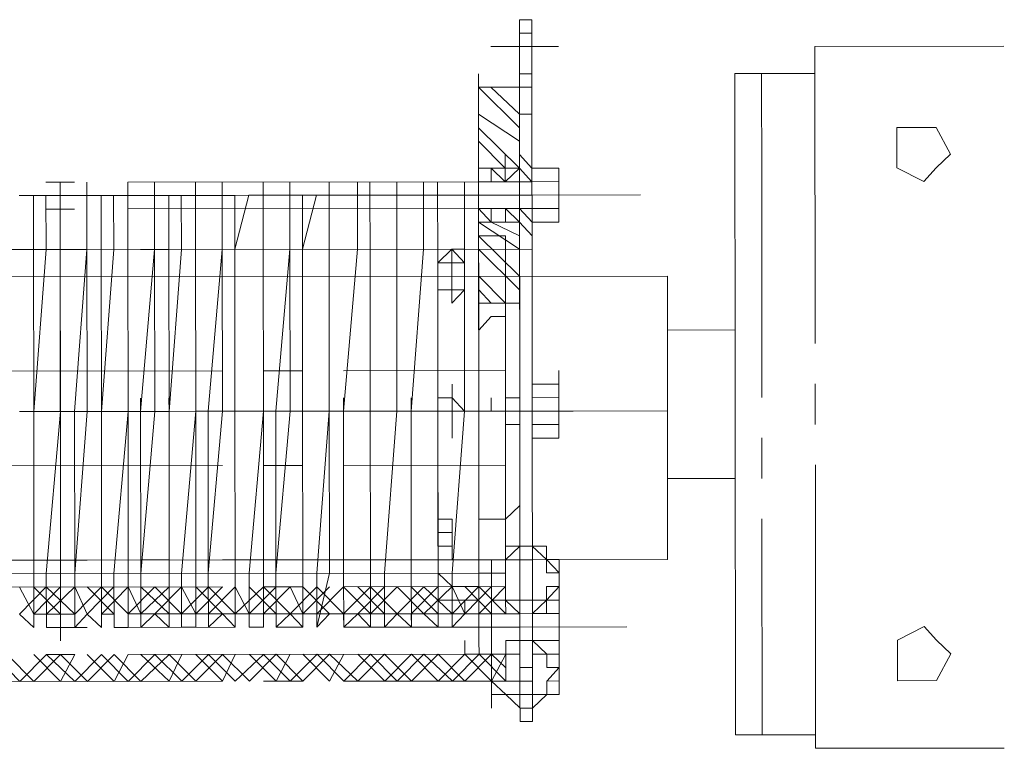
# Model space of a CAD drawing. Header units: inches. Extents: x -5850 to 5646, y 8947 to 13007.
# Tile 101 of 256: x -4025 to -3995, y 10437 to 10460. Entities that reach past the tile are written whole.
import ezdxf

# ---------------------------------------------------------------- set-up
doc = ezdxf.new("R2010")
doc.units = ezdxf.units.IN
doc.header["$MEASUREMENT"] = 0
doc.layers.add('at_Entity', color=7, linetype='Continuous')

msp = doc.modelspace()

# ---------------------------------------------------------------- linework, layer by layer
at = {"layer": 'at_Entity', "color": 7, "lineweight": 20}
for p, q in [((-4009.709, 10460.207), (-4009.708, 10459.788)), ((-4009.318, 10460.207), (-4009.709, 10460.207)), ((-4009.318, 10459.789), (-4009.318, 10460.207)), ((-4009.708, 10459.788), (-4009.318, 10459.789)), ((-4009.707, 10458.099), (-4009.708, 10459.788)), ((-4009.318, 10459.789), (-4009.316, 10457.675)), ((-4000.451, 10459.373), (-3994.54, 10459.378)), ((-4000.443, 10450.077), (-4000.451, 10459.373)), ((-4010.989, 10458.098), (-4010.99, 10458.516)), ((-4009.317, 10458.517), (-4009.707, 10458.517)), ((-4002.96, 10458.523), (-4000.45, 10458.525)), ((-4002.941, 10437.829), (-4002.96, 10458.523)), ((-4000.45, 10458.525), (-4002.123, 10458.524)), ((-4002.123, 10458.524), (-4002.12, 10455.144)), ((-4002.123, 10458.524), (-4001.733, 10458.524)), ((-4010.153, 10458.098), (-4010.989, 10458.098)), ((-4010.986, 10453.871), (-4010.989, 10458.098)), ((-4010.153, 10458.098), (-4009.707, 10458.099)), ((-4009.706, 10457.675), (-4009.707, 10458.099)), ((-4009.707, 10458.099), (-4009.704, 10455.562)), ((-4009.706, 10457.251), (-4009.706, 10457.675)), ((-4009.316, 10457.675), (-4009.316, 10457.252)), ((-4009.316, 10457.252), (-4009.706, 10457.251)), ((-4009.706, 10457.251), (-4009.705, 10455.985)), ((-4009.314, 10455.986), (-4009.316, 10457.252)), ((-3996.657, 10456.839), (-3997.884, 10456.838)), ((-3997.884, 10456.838), (-3997.883, 10455.996)), ((-3996.21, 10455.997), (-3996.657, 10456.839)), ((-4010.987, 10455.56), (-4010.987, 10455.984)), ((-4010.151, 10455.561), (-4010.151, 10455.985)), ((-4009.704, 10455.138), (-4009.705, 10455.985)), ((-4009.704, 10455.562), (-4009.705, 10455.985)), ((-4009.704, 10455.562), (-4009.705, 10455.985)), ((-4009.704, 10455.562), (-4009.705, 10455.985)), ((-4009.314, 10455.138), (-4009.314, 10455.986)), ((-3997.883, 10455.996), (-3997.882, 10455.572)), ((-3996.656, 10455.573), (-3996.21, 10455.997)), ((-4010.151, 10455.561), (-4010.987, 10455.56)), ((-4010.987, 10455.137), (-4010.987, 10455.56)), ((-4010.987, 10455.56), (-4010.987, 10455.137)), ((-4010.987, 10455.137), (-4010.987, 10455.56)), ((-4010.987, 10455.137), (-4010.987, 10455.56)), ((-4010.987, 10455.137), (-4010.987, 10455.56)), ((-4009.704, 10455.562), (-4010.151, 10455.561)), ((-4010.15, 10455.137), (-4009.704, 10455.562)), ((-4009.704, 10455.138), (-4009.704, 10455.562)), ((-4009.704, 10455.138), (-4009.704, 10455.562)), ((-4009.314, 10455.562), (-4008.478, 10455.563)), ((-4009.314, 10455.138), (-4009.314, 10455.562)), ((-4009.314, 10455.562), (-4009.314, 10455.138)), ((-4008.477, 10455.139), (-4008.478, 10455.563)), ((-4008.478, 10455.563), (-4008.476, 10453.873)), ((-3997.882, 10455.572), (-3997.046, 10455.149)), ((-3997.046, 10455.149), (-3996.656, 10455.573)), ((-4024.537, 10455.124), (-4023.645, 10455.125)), ((-4024.091, 10454.707), (-4024.091, 10455.125)), ((-4023.254, 10454.707), (-4023.255, 10455.126)), ((-4021.972, 10455.127), (-4010.987, 10455.137)), ((-4021.972, 10454.709), (-4021.972, 10455.127)), ((-4021.135, 10454.709), (-4021.136, 10455.127)), ((-4019.853, 10454.71), (-4019.853, 10455.129)), ((-4019.016, 10454.711), (-4019.017, 10455.129)), ((-4017.734, 10454.712), (-4017.734, 10455.131)), ((-4016.897, 10454.713), (-4016.898, 10455.131)), ((-4015.67, 10454.714), (-4015.671, 10455.132)), ((-4014.778, 10454.715), (-4014.779, 10455.133)), ((-4014.388, 10454.715), (-4014.388, 10455.134)), ((-4013.551, 10454.716), (-4013.552, 10455.134)), ((-4012.715, 10454.717), (-4012.715, 10455.135)), ((-4012.269, 10454.717), (-4012.269, 10455.135)), ((-4011.432, 10454.718), (-4011.433, 10455.136)), ((-4010.986, 10454.295), (-4010.987, 10455.137)), ((-4010.987, 10455.137), (-4010.15, 10455.137)), ((-4010.986, 10454.295), (-4010.987, 10455.137)), ((-4010.987, 10455.137), (-4010.986, 10454.295)), ((-4009.704, 10455.138), (-4010.15, 10455.137)), ((-4009.314, 10455.138), (-4009.704, 10455.138)), ((-4009.704, 10455.138), (-4009.314, 10455.138)), ((-4009.704, 10455.138), (-4009.703, 10454.296)), ((-4009.314, 10455.138), (-4008.477, 10455.139)), ((-4009.314, 10455.138), (-4008.477, 10455.139)), ((-4009.314, 10455.138), (-4008.477, 10455.139)), ((-4009.313, 10454.296), (-4009.314, 10455.138)), ((-4009.314, 10455.138), (-4009.313, 10454.296)), ((-4009.314, 10455.138), (-4009.313, 10454.296)), ((-4008.477, 10455.139), (-4008.477, 10454.297)), ((-4008.477, 10454.297), (-4008.477, 10455.139)), ((-4008.477, 10455.139), (-4008.477, 10454.297)), ((-4002.12, 10455.144), (-4002.114, 10448.386)), ((-4021.972, 10454.709), (-4021.135, 10454.709)), ((-4021.135, 10454.709), (-4020.689, 10454.71)), ((-4021.134, 10453.02), (-4021.135, 10454.709)), ((-4021.135, 10454.709), (-4021.134, 10453.02)), ((-4020.688, 10453.02), (-4020.689, 10454.71)), ((-4020.299, 10454.71), (-4020.689, 10454.71)), ((-4020.297, 10453.02), (-4020.299, 10454.71)), ((-4020.299, 10454.71), (-4019.853, 10454.71)), ((-4019.853, 10454.71), (-4019.016, 10454.711)), ((-4019.851, 10453.021), (-4019.853, 10454.71)), ((-4019.853, 10454.71), (-4019.851, 10453.021)), ((-4019.015, 10453.021), (-4019.016, 10454.711)), ((-4019.016, 10454.711), (-4019.015, 10453.021)), ((-4019.016, 10454.711), (-4018.626, 10454.711)), ((-4018.18, 10454.712), (-4018.626, 10454.711)), ((-4018.626, 10454.711), (-4018.624, 10453.022)), ((-4018.624, 10453.022), (-4018.18, 10454.712)), ((-4018.18, 10454.712), (-4017.734, 10454.712)), ((-4017.734, 10454.712), (-4016.897, 10454.713)), ((-4017.732, 10453.023), (-4017.734, 10454.712)), ((-4017.734, 10454.712), (-4017.732, 10453.023)), ((-4016.896, 10453.023), (-4016.897, 10454.713)), ((-4016.897, 10454.713), (-4016.896, 10453.023)), ((-4016.897, 10454.713), (-4016.507, 10454.713)), ((-4016.061, 10454.714), (-4016.507, 10454.713)), ((-4016.507, 10454.713), (-4016.505, 10453.024)), ((-4016.505, 10453.024), (-4016.061, 10454.714)), ((-4016.061, 10454.714), (-4015.67, 10454.714)), ((-4015.67, 10454.714), (-4014.778, 10454.715)), ((-4015.669, 10453.024), (-4015.67, 10454.714)), ((-4015.67, 10454.714), (-4015.669, 10453.024)), ((-4014.777, 10453.025), (-4014.778, 10454.715)), ((-4014.778, 10454.715), (-4014.777, 10453.025)), ((-4014.778, 10454.715), (-4014.388, 10454.715)), ((-4014.388, 10454.715), (-4013.551, 10454.716)), ((-4014.386, 10453.026), (-4014.388, 10454.715)), ((-4014.388, 10454.715), (-4014.386, 10453.026)), ((-4013.551, 10454.716), (-4012.715, 10454.717)), ((-4013.55, 10453.026), (-4013.551, 10454.716)), ((-4013.551, 10454.716), (-4013.55, 10453.026)), ((-4012.713, 10453.027), (-4012.715, 10454.717)), ((-4012.715, 10454.717), (-4012.713, 10453.027)), ((-4012.715, 10454.717), (-4012.269, 10454.717)), ((-4012.269, 10454.717), (-4011.823, 10454.718)), ((-4012.267, 10453.028), (-4012.269, 10454.717)), ((-4012.269, 10454.717), (-4012.267, 10453.028)), ((-4011.823, 10454.718), (-4011.432, 10454.718)), ((-4011.431, 10453.028), (-4011.432, 10454.718)), ((-4011.432, 10454.718), (-4011.431, 10453.028)), ((-4011.432, 10454.718), (-4010.986, 10454.718)), ((-4010.986, 10454.295), (-4010.986, 10454.718)), ((-4010.985, 10453.447), (-4010.986, 10454.718)), ((-4010.986, 10454.295), (-4010.986, 10454.718)), ((-4010.986, 10454.295), (-4010.986, 10454.718)), ((-4010.986, 10454.295), (-4010.986, 10454.718)), ((-4009.703, 10454.296), (-4009.704, 10454.719)), ((-4009.313, 10454.296), (-4009.313, 10454.72)), ((-4008.477, 10454.297), (-4008.477, 10454.721)), ((-4008.477, 10454.297), (-4008.477, 10454.721)), ((-4025.373, 10454.705), (-4024.927, 10454.706)), ((-4024.926, 10453.016), (-4024.927, 10454.706)), ((-4024.537, 10454.706), (-4024.927, 10454.706)), ((-4024.537, 10454.706), (-4024.091, 10454.707)), ((-4024.535, 10453.017), (-4024.537, 10454.706)), ((-4024.089, 10453.017), (-4024.091, 10454.707)), ((-4024.091, 10454.707), (-4024.089, 10453.017)), ((-4024.091, 10454.707), (-4023.254, 10454.707)), ((-4023.254, 10454.707), (-4022.808, 10454.708)), ((-4023.253, 10453.018), (-4023.254, 10454.707)), ((-4023.254, 10454.707), (-4023.253, 10453.018)), ((-4022.807, 10453.018), (-4022.808, 10454.708)), ((-4022.418, 10454.708), (-4022.808, 10454.708)), ((-4022.418, 10454.708), (-4021.972, 10454.709)), ((-4022.416, 10453.018), (-4022.418, 10454.708)), ((-4021.97, 10453.019), (-4021.972, 10454.709)), ((-4021.972, 10454.709), (-4021.97, 10453.019)), ((-4023.644, 10454.283), (-4024.537, 10454.282)), ((-4010.986, 10454.295), (-4021.971, 10454.285)), ((-4010.986, 10453.871), (-4010.986, 10454.295)), ((-4010.986, 10454.295), (-4010.149, 10454.295)), ((-4010.986, 10453.871), (-4010.986, 10454.295)), ((-4010.986, 10454.295), (-4010.986, 10453.871)), ((-4009.703, 10454.296), (-4010.149, 10454.295)), ((-4009.703, 10453.872), (-4010.149, 10454.295)), ((-4010.149, 10453.871), (-4010.149, 10454.295)), ((-4009.703, 10453.448), (-4009.703, 10454.296)), ((-4009.313, 10454.296), (-4009.703, 10454.296)), ((-4009.703, 10453.872), (-4009.703, 10454.296)), ((-4009.703, 10453.872), (-4009.703, 10454.296)), ((-4009.703, 10454.296), (-4009.703, 10453.872)), ((-4009.703, 10454.296), (-4009.313, 10454.296)), ((-4009.313, 10454.296), (-4008.477, 10454.297)), ((-4009.313, 10454.296), (-4008.477, 10454.297)), ((-4009.313, 10454.296), (-4008.477, 10454.297)), ((-4009.313, 10453.872), (-4009.313, 10454.296)), ((-4009.313, 10454.296), (-4009.313, 10453.872)), ((-4009.313, 10453.872), (-4009.313, 10454.296)), ((-4009.313, 10453.872), (-4009.313, 10454.296)), ((-4009.313, 10453.872), (-4009.313, 10454.296)), ((-4010.986, 10453.871), (-4010.983, 10451.333)), ((-4010.149, 10453.871), (-4010.986, 10453.871)), ((-4010.149, 10453.871), (-4009.703, 10453.872)), ((-4009.703, 10453.872), (-4009.701, 10451.335)), ((-4009.313, 10453.872), (-4008.476, 10453.873)), ((-4009.31, 10450.917), (-4009.313, 10453.872)), ((-4010.985, 10453.447), (-4010.149, 10453.448)), ((-4010.985, 10453.029), (-4010.985, 10453.447)), ((-4010.149, 10453.448), (-4010.148, 10453.029)), ((-4009.7, 10450.916), (-4009.703, 10453.448)), ((-4010.148, 10453.029), (-4038.03, 10453.005)), ((-4032.956, 10453.009), (-4023.253, 10453.018)), ((-4024.926, 10453.016), (-4024.921, 10447.947)), ((-4024.921, 10447.947), (-4024.535, 10453.017)), ((-4024.085, 10447.948), (-4024.089, 10453.017)), ((-4024.089, 10453.017), (-4024.085, 10447.948)), ((-4023.639, 10447.948), (-4023.253, 10453.018)), ((-4023.253, 10453.018), (-4023.248, 10447.949)), ((-4022.802, 10447.949), (-4022.807, 10453.018)), ((-4022.802, 10447.949), (-4022.416, 10453.018)), ((-4021.966, 10447.95), (-4021.97, 10453.019)), ((-4021.97, 10453.019), (-4021.966, 10447.95)), ((-4021.58, 10453.019), (-4020.688, 10453.02)), ((-4021.575, 10447.95), (-4021.134, 10453.02)), ((-4021.134, 10453.02), (-4021.129, 10447.951)), ((-4020.688, 10453.02), (-4020.683, 10447.951)), ((-4020.683, 10447.951), (-4020.297, 10453.02)), ((-4019.847, 10447.952), (-4019.851, 10453.021)), ((-4019.851, 10453.021), (-4019.847, 10447.952)), ((-4019.456, 10447.952), (-4019.015, 10453.021)), ((-4019.015, 10453.021), (-4009.312, 10453.03)), ((-4019.015, 10453.021), (-4019.01, 10447.953)), ((-4018.62, 10447.953), (-4018.624, 10453.022)), ((-4018.624, 10453.022), (-4018.62, 10447.953)), ((-4017.728, 10447.954), (-4017.732, 10453.023)), ((-4017.732, 10453.023), (-4017.728, 10447.954)), ((-4017.337, 10447.954), (-4016.896, 10453.023)), ((-4016.896, 10453.023), (-4016.891, 10447.954)), ((-4016.501, 10447.955), (-4016.505, 10453.024)), ((-4016.505, 10453.024), (-4016.501, 10447.955)), ((-4015.664, 10447.956), (-4015.669, 10453.024)), ((-4015.669, 10453.024), (-4015.664, 10447.956)), ((-4015.218, 10447.956), (-4014.777, 10453.025)), ((-4014.777, 10453.025), (-4015.218, 10447.956)), ((-4014.382, 10447.957), (-4014.386, 10453.026)), ((-4014.386, 10453.026), (-4014.382, 10447.957)), ((-4013.545, 10447.957), (-4013.55, 10453.026)), ((-4013.55, 10453.026), (-4013.545, 10447.957)), ((-4013.099, 10447.958), (-4012.713, 10453.027)), ((-4012.713, 10453.027), (-4013.099, 10447.958)), ((-4012.263, 10447.959), (-4012.267, 10453.028)), ((-4012.267, 10453.028), (-4012.263, 10447.959)), ((-4011.821, 10452.604), (-4011.821, 10453.028)), ((-4011.821, 10452.604), (-4011.821, 10453.028)), ((-4011.431, 10452.604), (-4011.821, 10453.028)), ((-4011.821, 10453.028), (-4011.821, 10452.604)), ((-4011.427, 10449.225), (-4011.431, 10453.028)), ((-4011.431, 10453.028), (-4011.426, 10447.959)), ((-4010.98, 10447.96), (-4010.985, 10453.029)), ((-4010.148, 10453.029), (-4010.144, 10447.96)), ((-4012.267, 10452.604), (-4012.266, 10451.756)), ((-4012.266, 10451.756), (-4012.267, 10452.604)), ((-4011.821, 10452.604), (-4011.431, 10452.604)), ((-4011.431, 10452.604), (-4011.43, 10451.757)), ((-4011.43, 10451.757), (-4011.431, 10452.604)), ((-4005.073, 10452.186), (-4288.913, 10451.933)), ((-4012.266, 10451.756), (-4012.267, 10452.18)), ((-4011.82, 10451.756), (-4011.82, 10452.18)), ((-4011.82, 10451.756), (-4011.82, 10452.18)), ((-4011.82, 10451.756), (-4011.82, 10452.18)), ((-4011.82, 10451.756), (-4011.82, 10452.18)), ((-4005.073, 10452.186), (-4005.065, 10443.314)), ((-4012.266, 10451.756), (-4011.43, 10451.757)), ((-4012.266, 10451.756), (-4011.82, 10451.756)), ((-4011.82, 10451.756), (-4012.266, 10451.756)), ((-4011.82, 10451.756), (-4012.266, 10451.756)), ((-4011.82, 10451.333), (-4011.43, 10451.757)), ((-4011.82, 10451.756), (-4011.43, 10451.757)), ((-4011.82, 10451.756), (-4011.43, 10451.757)), ((-4011.82, 10451.756), (-4011.82, 10451.333)), ((-4011.82, 10451.756), (-4011.82, 10451.333)), ((-4011.82, 10451.333), (-4011.82, 10451.756)), ((-4010.983, 10451.333), (-4010.984, 10451.757)), ((-4010.147, 10451.334), (-4010.983, 10451.333)), ((-4009.701, 10451.335), (-4010.147, 10451.334)), ((-4010.983, 10450.915), (-4010.981, 10449.226)), ((-4010.146, 10450.916), (-4010.145, 10448.802)), ((-4009.7, 10450.916), (-4009.698, 10448.379)), ((-4009.698, 10448.379), (-4009.7, 10450.916)), ((-4009.31, 10450.917), (-4009.308, 10448.803)), ((-4010.983, 10450.491), (-4010.981, 10449.226)), ((-4002.952, 10450.499), (-4005.072, 10450.497)), ((-4019.011, 10449.218), (-4028.714, 10449.21)), ((-4016.502, 10449.221), (-4017.729, 10449.22)), ((-4010.145, 10449.226), (-4015.219, 10449.222)), ((-4011.426, 10447.959), (-4011.427, 10449.225)), ((-4010.145, 10448.802), (-4010.145, 10449.226)), ((-4010.145, 10448.802), (-4010.145, 10449.226)), ((-4009.698, 10448.379), (-4009.699, 10449.227)), ((-4009.698, 10448.803), (-4009.699, 10449.227)), ((-4009.308, 10448.803), (-4009.308, 10449.227)), ((-4009.308, 10448.803), (-4009.308, 10449.227)), ((-4009.308, 10448.803), (-4009.308, 10449.227)), ((-4009.308, 10448.803), (-4009.308, 10449.227)), ((-4008.472, 10448.804), (-4008.472, 10449.228)), ((-4010.145, 10448.802), (-4010.143, 10447.113)), ((-4010.143, 10447.113), (-4010.145, 10448.802)), ((-4008.472, 10448.804), (-4009.308, 10448.803)), ((-4009.308, 10448.803), (-4008.472, 10448.804)), ((-4009.308, 10448.803), (-4009.308, 10448.379)), ((-4009.307, 10447.114), (-4009.308, 10448.803)), ((-4008.471, 10448.38), (-4008.472, 10448.804)), ((-4008.471, 10448.38), (-4008.472, 10448.804)), ((-4008.471, 10448.38), (-4008.472, 10448.804)), ((-4008.471, 10448.38), (-4008.472, 10448.804)), ((-4008.472, 10448.804), (-4008.47, 10447.114)), ((-4000.44, 10447.545), (-4000.442, 10448.811)), ((-4011.817, 10448.377), (-4012.263, 10448.377)), ((-4012.263, 10448.377), (-4012.263, 10447.959)), ((-4011.426, 10447.959), (-4011.817, 10448.377)), ((-4010.144, 10448.379), (-4009.698, 10448.379)), ((-4009.698, 10448.379), (-4009.697, 10447.537)), ((-4009.698, 10447.961), (-4009.698, 10448.379)), ((-4009.308, 10448.379), (-4008.471, 10448.38)), ((-4009.307, 10447.537), (-4009.308, 10448.379)), ((-4009.308, 10448.379), (-4009.307, 10447.961)), ((-4008.47, 10447.538), (-4008.471, 10448.38)), ((-4008.471, 10448.38), (-4008.47, 10447.538)), ((-4024.917, 10442.878), (-4024.921, 10447.947)), ((-4024.917, 10442.878), (-4024.921, 10447.947)), ((-4024.526, 10442.879), (-4024.085, 10447.948)), ((-4024.08, 10442.879), (-4024.085, 10447.948)), ((-4023.639, 10447.948), (-4023.634, 10442.879)), ((-4023.634, 10442.879), (-4023.248, 10447.949)), ((-4022.802, 10447.949), (-4022.796, 10441.191)), ((-4022.798, 10442.88), (-4022.802, 10447.949)), ((-4022.407, 10442.881), (-4021.966, 10447.95)), ((-4021.961, 10442.881), (-4021.966, 10447.95)), ((-4021.571, 10442.881), (-4021.575, 10447.95)), ((-4021.571, 10442.881), (-4021.129, 10447.951)), ((-4020.679, 10442.882), (-4020.683, 10447.951)), ((-4020.679, 10442.882), (-4020.683, 10447.951)), ((-4020.288, 10442.882), (-4019.847, 10447.952)), ((-4019.847, 10447.952), (-4019.842, 10442.883)), ((-4019.452, 10442.883), (-4019.456, 10447.952)), ((-4019.452, 10442.883), (-4019.01, 10447.953)), ((-4018.615, 10442.884), (-4018.62, 10447.953)), ((-4018.62, 10447.953), (-4018.615, 10442.884)), ((-4018.169, 10442.884), (-4017.728, 10447.954)), ((-4017.728, 10447.954), (-4017.723, 10442.885)), ((-4017.333, 10442.885), (-4017.337, 10447.954)), ((-4017.333, 10442.885), (-4016.891, 10447.954)), ((-4016.496, 10442.886), (-4016.501, 10447.955)), ((-4016.496, 10442.886), (-4016.501, 10447.955)), ((-4016.05, 10442.886), (-4015.664, 10447.956)), ((-4015.664, 10447.956), (-4015.66, 10442.887)), ((-4015.214, 10442.887), (-4015.218, 10447.956)), ((-4015.214, 10442.887), (-4015.218, 10447.956)), ((-4014.377, 10442.888), (-4014.382, 10447.957)), ((-4014.377, 10442.888), (-4014.382, 10447.957)), ((-4013.931, 10442.888), (-4013.545, 10447.957)), ((-4013.545, 10447.957), (-4013.931, 10442.888)), ((-4013.095, 10442.889), (-4013.099, 10447.958)), ((-4013.095, 10442.889), (-4013.099, 10447.958)), ((-4012.258, 10442.89), (-4012.263, 10447.959)), ((-4012.263, 10447.959), (-4012.259, 10443.732)), ((-4012.263, 10447.959), (-4011.426, 10447.959)), ((-4011.812, 10442.89), (-4011.426, 10447.959)), ((-4011.812, 10442.89), (-4011.426, 10447.959)), ((-4010.976, 10442.891), (-4010.98, 10447.96)), ((-4010.144, 10447.96), (-4010.139, 10442.891)), ((-4009.697, 10447.537), (-4009.698, 10447.961)), ((-4009.697, 10447.537), (-4009.698, 10447.961)), ((-4009.307, 10447.961), (-4009.307, 10447.537)), ((-4008.47, 10447.538), (-4008.471, 10447.962)), ((-4008.47, 10447.538), (-4008.471, 10447.962)), ((-4010.143, 10447.113), (-4010.143, 10447.537)), ((-4010.143, 10447.537), (-4009.697, 10447.537)), ((-4009.695, 10445), (-4009.697, 10447.537)), ((-4009.697, 10447.113), (-4009.697, 10447.537)), ((-4009.697, 10447.537), (-4009.692, 10442.044)), ((-4009.307, 10447.537), (-4008.47, 10447.538)), ((-4009.307, 10447.114), (-4009.307, 10447.537)), ((-4009.307, 10447.537), (-4009.307, 10447.114)), ((-4010.141, 10444.581), (-4010.143, 10447.113)), ((-4010.143, 10447.113), (-4010.142, 10446.265)), ((-4009.302, 10442.468), (-4009.307, 10447.114)), ((-4009.307, 10447.114), (-4008.47, 10447.114)), ((-4002.113, 10447.12), (-4002.112, 10445.854)), ((-4019.009, 10446.257), (-4028.712, 10446.249)), ((-4016.499, 10446.26), (-4017.726, 10446.258)), ((-4010.142, 10446.265), (-4015.217, 10446.261)), ((-4010.977, 10444.58), (-4010.979, 10446.264)), ((-4010.979, 10446.264), (-4010.978, 10444.999)), ((-4000.431, 10437.407), (-4000.439, 10446.274)), ((-4005.067, 10445.852), (-4002.948, 10445.853)), ((-4010.978, 10444.999), (-4010.977, 10444.58)), ((-4010.141, 10444.581), (-4009.695, 10445)), ((-4012.26, 10444.579), (-4011.814, 10444.58)), ((-4012.26, 10444.579), (-4011.814, 10444.58)), ((-4012.26, 10444.579), (-4012.258, 10442.89)), ((-4012.26, 10444.579), (-4012.259, 10443.732)), ((-4012.26, 10444.579), (-4012.259, 10444.155)), ((-4012.26, 10444.579), (-4012.259, 10444.155)), ((-4011.814, 10444.58), (-4011.813, 10443.732)), ((-4011.813, 10443.732), (-4011.814, 10444.58)), ((-4011.813, 10444.156), (-4011.814, 10444.58)), ((-4011.813, 10444.156), (-4011.814, 10444.58)), ((-4010.977, 10444.58), (-4010.141, 10444.581)), ((-4009.693, 10442.468), (-4009.695, 10444.582)), ((-4002.111, 10444.588), (-4002.105, 10437.83)), ((-4012.259, 10444.155), (-4011.813, 10444.156)), ((-4012.259, 10444.155), (-4011.813, 10444.156)), ((-4012.259, 10443.732), (-4012.259, 10444.155)), ((-4011.813, 10443.732), (-4011.813, 10444.156)), ((-4012.259, 10443.732), (-4011.813, 10443.732)), ((-4009.694, 10443.734), (-4010.14, 10443.734)), ((-4010.14, 10443.734), (-4010.14, 10443.31)), ((-4009.304, 10443.734), (-4009.694, 10443.734)), ((-4008.857, 10443.735), (-4009.304, 10443.734)), ((-4008.857, 10443.311), (-4008.857, 10443.735)), ((-4005.065, 10443.314), (-4288.905, 10443.061)), ((-4021.571, 10443.3), (-4020.679, 10443.3)), ((-4019.006, 10443.302), (-4009.303, 10443.31)), ((-4011.813, 10443.308), (-4012.259, 10443.308)), ((-4010.976, 10442.891), (-4010.976, 10443.309)), ((-4010.14, 10443.31), (-4010.586, 10443.309)), ((-4010.14, 10443.31), (-4010.586, 10443.309)), ((-4010.586, 10443.309), (-4010.585, 10442.467)), ((-4009.694, 10443.31), (-4010.14, 10443.31)), ((-4009.303, 10443.31), (-4010.14, 10443.31)), ((-4010.14, 10443.31), (-4009.694, 10443.31)), ((-4010.139, 10442.891), (-4010.14, 10443.31)), ((-4008.857, 10443.311), (-4009.694, 10443.31)), ((-4009.694, 10443.31), (-4009.303, 10443.31)), ((-4008.467, 10443.311), (-4008.857, 10443.311)), ((-4008.857, 10442.893), (-4008.857, 10443.311)), ((-4008.466, 10442.469), (-4008.467, 10443.311)), ((-4032.947, 10443.289), (-4023.244, 10443.298)), ((-4010.139, 10442.891), (-4038.021, 10442.867)), ((-4024.915, 10441.189), (-4024.917, 10442.878)), ((-4024.917, 10442.878), (-4024.915, 10441.189)), ((-4024.525, 10441.189), (-4024.526, 10442.879)), ((-4024.079, 10441.189), (-4024.08, 10442.879)), ((-4023.633, 10441.19), (-4023.634, 10442.879)), ((-4023.634, 10442.879), (-4023.633, 10441.19)), ((-4022.796, 10441.191), (-4022.798, 10442.88)), ((-4022.406, 10441.191), (-4022.407, 10442.881)), ((-4021.96, 10441.191), (-4021.961, 10442.881)), ((-4021.569, 10441.192), (-4021.571, 10442.881)), ((-4021.571, 10442.881), (-4021.569, 10441.192)), ((-4020.677, 10441.192), (-4020.679, 10442.882)), ((-4020.679, 10442.882), (-4020.677, 10441.192)), ((-4020.287, 10441.193), (-4020.288, 10442.882)), ((-4019.841, 10441.193), (-4019.842, 10442.883)), ((-4019.45, 10441.194), (-4019.452, 10442.883)), ((-4019.452, 10442.883), (-4019.45, 10441.194)), ((-4018.614, 10441.194), (-4018.615, 10442.884)), ((-4018.615, 10442.884), (-4018.614, 10441.194)), ((-4018.168, 10441.195), (-4018.169, 10442.884)), ((-4017.722, 10441.195), (-4017.723, 10442.885)), ((-4017.331, 10441.195), (-4017.333, 10442.885)), ((-4017.333, 10442.885), (-4017.331, 10441.195)), ((-4016.495, 10441.196), (-4016.496, 10442.886)), ((-4016.496, 10442.886), (-4016.495, 10441.196)), ((-4016.05, 10442.886), (-4016.049, 10441.197)), ((-4016.049, 10441.197), (-4015.66, 10442.887)), ((-4015.212, 10441.197), (-4015.214, 10442.887)), ((-4015.214, 10442.887), (-4015.212, 10441.197)), ((-4014.376, 10441.198), (-4014.377, 10442.888)), ((-4014.377, 10442.888), (-4014.376, 10441.198)), ((-4013.93, 10441.198), (-4013.931, 10442.888)), ((-4013.931, 10442.888), (-4013.93, 10441.198)), ((-4013.093, 10441.199), (-4013.095, 10442.889)), ((-4013.095, 10442.889), (-4013.093, 10441.199)), ((-4012.257, 10441.2), (-4012.258, 10442.89)), ((-4012.258, 10442.89), (-4012.258, 10442.466)), ((-4011.812, 10442.466), (-4012.258, 10442.89)), ((-4012.258, 10442.89), (-4012.258, 10442.466)), ((-4011.812, 10442.466), (-4011.812, 10442.89)), ((-4011.812, 10442.89), (-4011.811, 10441.2)), ((-4011.812, 10442.466), (-4011.812, 10442.89)), ((-4010.975, 10441.619), (-4010.976, 10442.891)), ((-4010.139, 10442.891), (-4010.976, 10442.891)), ((-4010.139, 10442.891), (-4010.585, 10442.891)), ((-4010.585, 10442.891), (-4010.585, 10442.467)), ((-4009.302, 10442.468), (-4009.303, 10442.892)), ((-4008.466, 10442.893), (-4008.857, 10442.893)), ((-4008.466, 10442.469), (-4008.466, 10442.893)), ((-4019.005, 10442.46), (-4028.708, 10442.451)), ((-4016.496, 10442.462), (-4017.723, 10442.461)), ((-4010.139, 10442.468), (-4015.213, 10442.463)), ((-4012.258, 10442.466), (-4012.258, 10442.042)), ((-4011.812, 10442.466), (-4010.975, 10442.467)), ((-4010.975, 10442.467), (-4011.812, 10442.466)), ((-4011.811, 10442.042), (-4011.812, 10442.466)), ((-4010.139, 10442.468), (-4010.139, 10442.044)), ((-4010.139, 10442.044), (-4010.139, 10442.468)), ((-4010.139, 10442.044), (-4010.139, 10442.468)), ((-4010.139, 10442.044), (-4010.139, 10442.468)), ((-4009.302, 10442.468), (-4009.302, 10442.045)), ((-4009.302, 10442.045), (-4009.302, 10442.468)), ((-4008.856, 10442.045), (-4008.856, 10442.469)), ((-4008.856, 10442.469), (-4008.466, 10442.469)), ((-4008.466, 10442.045), (-4008.466, 10442.469)), ((-4012.257, 10441.2), (-4012.258, 10442.042)), ((-4012.258, 10442.042), (-4011.811, 10442.042)), ((-4011.811, 10442.042), (-4010.975, 10442.043)), ((-4010.975, 10442.043), (-4011.811, 10442.042)), ((-4011.811, 10441.2), (-4011.811, 10442.042)), ((-4011.421, 10441.619), (-4011.421, 10442.043)), ((-4011.421, 10441.619), (-4011.421, 10442.043)), ((-4010.975, 10441.619), (-4010.975, 10442.043)), ((-4010.975, 10441.619), (-4010.975, 10442.043)), ((-4010.975, 10441.619), (-4010.975, 10442.043)), ((-4010.139, 10442.044), (-4009.692, 10442.044)), ((-4010.138, 10441.62), (-4010.139, 10442.044)), ((-4010.139, 10442.044), (-4010.138, 10441.62)), ((-4010.138, 10441.62), (-4010.139, 10442.044)), ((-4009.692, 10442.044), (-4009.692, 10441.62)), ((-4009.692, 10441.62), (-4009.692, 10442.044)), ((-4009.302, 10442.045), (-4008.856, 10442.045)), ((-4009.301, 10440.355), (-4009.302, 10442.045)), ((-4009.302, 10442.045), (-4009.302, 10441.621)), ((-4009.302, 10442.045), (-4009.302, 10441.621)), ((-4008.856, 10441.621), (-4008.856, 10442.045)), ((-4008.856, 10442.045), (-4008.466, 10442.045)), ((-4008.465, 10441.622), (-4008.466, 10442.045)), ((-4024.915, 10441.189), (-4025.362, 10441.606)), ((-4024.915, 10441.189), (-4024.916, 10441.607)), ((-4024.525, 10441.607), (-4024.916, 10441.607)), ((-4024.916, 10441.607), (-4024.915, 10441.189)), ((-4024.525, 10441.607), (-4023.633, 10441.608)), ((-4024.525, 10441.607), (-4023.633, 10441.608)), ((-4024.525, 10441.189), (-4024.525, 10441.607)), ((-4023.633, 10441.608), (-4024.079, 10441.608)), ((-4024.079, 10441.608), (-4024.079, 10441.189)), ((-4023.633, 10441.19), (-4023.633, 10441.608)), ((-4023.633, 10441.19), (-4023.633, 10441.608)), ((-4023.243, 10441.608), (-4023.633, 10441.19)), ((-4022.796, 10441.191), (-4023.243, 10441.608)), ((-4022.796, 10441.191), (-4022.797, 10441.609)), ((-4022.406, 10441.609), (-4022.797, 10441.609)), ((-4022.797, 10441.609), (-4022.796, 10441.191)), ((-4022.406, 10441.191), (-4022.406, 10441.609)), ((-4021.96, 10441.61), (-4011.421, 10441.619)), ((-4021.96, 10441.61), (-4010.975, 10441.619)), ((-4021.57, 10441.61), (-4021.96, 10441.61)), ((-4021.96, 10441.61), (-4021.96, 10441.191)), ((-4021.569, 10441.192), (-4021.57, 10441.61)), ((-4021.569, 10441.192), (-4021.57, 10441.61)), ((-4021.124, 10441.61), (-4021.569, 10441.192)), ((-4020.677, 10441.192), (-4021.124, 10441.61)), ((-4020.677, 10441.192), (-4020.678, 10441.611)), ((-4020.287, 10441.611), (-4020.678, 10441.611)), ((-4020.678, 10441.611), (-4020.677, 10441.192)), ((-4020.287, 10441.193), (-4020.287, 10441.611)), ((-4019.451, 10441.612), (-4019.841, 10441.611)), ((-4019.841, 10441.611), (-4019.841, 10441.193)), ((-4019.45, 10441.194), (-4019.451, 10441.612)), ((-4019.45, 10441.194), (-4019.451, 10441.612)), ((-4019.005, 10441.612), (-4019.45, 10441.194)), ((-4018.614, 10441.194), (-4019.005, 10441.612)), ((-4018.168, 10441.613), (-4018.614, 10441.612)), ((-4018.614, 10441.194), (-4018.614, 10441.612)), ((-4018.614, 10441.612), (-4018.614, 10441.194)), ((-4018.168, 10441.195), (-4018.168, 10441.613)), ((-4017.332, 10441.614), (-4017.722, 10441.613)), ((-4017.722, 10441.613), (-4017.722, 10441.195)), ((-4017.331, 10441.195), (-4017.332, 10441.614)), ((-4017.331, 10441.195), (-4017.332, 10441.614)), ((-4016.886, 10441.614), (-4017.331, 10441.195)), ((-4016.495, 10441.196), (-4016.886, 10441.614)), ((-4016.049, 10441.615), (-4016.495, 10441.614)), ((-4016.495, 10441.196), (-4016.495, 10441.614)), ((-4016.495, 10441.614), (-4016.495, 10441.196)), ((-4016.049, 10441.197), (-4016.049, 10441.615)), ((-4016.049, 10441.197), (-4016.049, 10441.615)), ((-4015.659, 10441.615), (-4016.049, 10441.197)), ((-4015.213, 10441.616), (-4015.659, 10441.615)), ((-4015.212, 10441.197), (-4015.213, 10441.616)), ((-4015.212, 10441.197), (-4015.213, 10441.616)), ((-4014.767, 10441.616), (-4015.212, 10441.197)), ((-4014.376, 10441.198), (-4014.767, 10441.616)), ((-4013.93, 10441.617), (-4014.376, 10441.616)), ((-4014.376, 10441.198), (-4014.376, 10441.616)), ((-4014.376, 10441.616), (-4014.376, 10441.198)), ((-4013.93, 10441.198), (-4013.93, 10441.617)), ((-4013.93, 10441.198), (-4013.93, 10441.617)), ((-4013.54, 10441.617), (-4013.93, 10441.198)), ((-4013.093, 10441.199), (-4013.54, 10441.617)), ((-4012.703, 10441.618), (-4013.094, 10441.617)), ((-4013.093, 10441.199), (-4013.094, 10441.617)), ((-4013.094, 10441.617), (-4013.093, 10441.199)), ((-4012.257, 10441.2), (-4012.703, 10441.618)), ((-4011.811, 10441.619), (-4012.257, 10441.618)), ((-4012.257, 10441.2), (-4012.257, 10441.618)), ((-4012.257, 10441.618), (-4012.257, 10441.2)), ((-4011.811, 10441.2), (-4011.811, 10441.619)), ((-4011.811, 10441.2), (-4011.811, 10441.619)), ((-4011.421, 10441.619), (-4011.811, 10441.2)), ((-4010.975, 10441.619), (-4011.421, 10441.619)), ((-4010.975, 10441.619), (-4011.421, 10441.619)), ((-4010.138, 10441.62), (-4010.975, 10441.619)), ((-4009.692, 10441.62), (-4010.975, 10441.619)), ((-4010.975, 10441.619), (-4010.138, 10441.62)), ((-4010.974, 10440.777), (-4010.975, 10441.619)), ((-4010.975, 10441.619), (-4010.974, 10440.777)), ((-4010.138, 10441.62), (-4009.692, 10441.62)), ((-4009.692, 10441.62), (-4009.302, 10441.621)), ((-4009.692, 10441.62), (-4009.302, 10441.621)), ((-4009.691, 10440.355), (-4009.692, 10441.62)), ((-4009.302, 10441.621), (-4008.465, 10441.622)), ((-4008.465, 10441.622), (-4009.302, 10441.621)), ((-4009.302, 10441.621), (-4009.301, 10440.355)), ((-4008.465, 10441.622), (-4008.464, 10440.78)), ((-4008.464, 10440.78), (-4008.465, 10441.622)), ((-4008.465, 10441.622), (-4008.464, 10440.356)), ((-4008.464, 10440.356), (-4008.465, 10441.622)), ((-4024.525, 10441.189), (-4024.079, 10441.189)), ((-4022.406, 10441.191), (-4021.96, 10441.191)), ((-4020.287, 10441.193), (-4019.841, 10441.193)), ((-4018.168, 10441.195), (-4017.722, 10441.195)), ((-4009.691, 10440.778), (-4009.692, 10441.202)), ((-4008.464, 10440.78), (-4008.465, 10441.203)), ((-3997.033, 10441.214), (-3997.869, 10440.789)), ((-3996.642, 10440.79), (-3997.033, 10441.214)), ((-4011.42, 10440.353), (-4011.42, 10440.777)), ((-4011.42, 10440.353), (-4011.42, 10440.777)), ((-4010.973, 10440.353), (-4010.974, 10440.777)), ((-4010.973, 10440.353), (-4010.974, 10440.777)), ((-4010.974, 10440.777), (-4010.973, 10440.353)), ((-4010.973, 10440.353), (-4010.974, 10440.777)), ((-4010.137, 10440.354), (-4010.137, 10440.778)), ((-4010.137, 10440.354), (-4010.137, 10440.778)), ((-4010.137, 10440.354), (-4010.137, 10440.778)), ((-4010.137, 10440.354), (-4010.137, 10440.778)), ((-4009.301, 10440.779), (-4009.691, 10440.778)), ((-4009.691, 10440.778), (-4009.301, 10440.779)), ((-4009.301, 10440.779), (-4008.464, 10440.78)), ((-4009.301, 10440.355), (-4009.301, 10440.779)), ((-4009.301, 10440.355), (-4009.301, 10440.779)), ((-3997.869, 10440.789), (-3997.869, 10440.365)), ((-3996.196, 10440.367), (-3996.642, 10440.79)), ((-4023.632, 10440.342), (-4024.524, 10440.341)), ((-4023.632, 10440.342), (-4024.524, 10440.341)), ((-4011.42, 10440.353), (-4021.959, 10440.344)), ((-4010.973, 10440.353), (-4021.959, 10440.344)), ((-4010.137, 10440.354), (-4011.42, 10440.353)), ((-4010.973, 10440.353), (-4010.137, 10440.354)), ((-4010.137, 10440.354), (-4010.973, 10440.353)), ((-4009.691, 10440.355), (-4010.137, 10440.354)), ((-4010.137, 10439.93), (-4010.137, 10440.354)), ((-4010.137, 10440.354), (-4010.137, 10439.93)), ((-4010.137, 10440.354), (-4010.137, 10439.93)), ((-4009.691, 10440.355), (-4009.691, 10439.931)), ((-4009.301, 10440.355), (-4008.464, 10440.356)), ((-4009.301, 10440.355), (-4009.3, 10439.931)), ((-4008.854, 10439.932), (-4008.854, 10440.355)), ((-4008.464, 10439.932), (-4008.464, 10440.356)), ((-3997.869, 10440.365), (-3997.868, 10439.523)), ((-3996.641, 10439.524), (-3996.196, 10440.367)), ((-4010.137, 10439.93), (-4010.136, 10439.512)), ((-4010.136, 10439.512), (-4010.137, 10439.93)), ((-4009.691, 10439.931), (-4009.69, 10439.513)), ((-4009.3, 10439.513), (-4009.3, 10439.931)), ((-4009.3, 10439.931), (-4009.3, 10439.513)), ((-4008.854, 10439.513), (-4008.464, 10439.932)), ((-4008.464, 10439.932), (-4008.854, 10439.932)), ((-4008.464, 10439.932), (-4008.463, 10439.09)), ((-4019.003, 10439.504), (-4028.706, 10439.496)), ((-4016.493, 10439.507), (-4017.72, 10439.505)), ((-4010.136, 10439.512), (-4015.211, 10439.508)), ((-4010.582, 10439.512), (-4010.136, 10439.512)), ((-4010.582, 10439.512), (-4010.582, 10439.088)), ((-4010.136, 10439.512), (-4009.3, 10439.513)), ((-4009.69, 10439.513), (-4009.69, 10439.089)), ((-4009.69, 10439.513), (-4009.3, 10439.513)), ((-4009.3, 10439.513), (-4009.299, 10439.089)), ((-4009.3, 10439.513), (-4009.299, 10439.089)), ((-4008.853, 10439.09), (-4008.854, 10439.513)), ((-3997.868, 10439.523), (-3996.641, 10439.524)), ((-4010.136, 10439.088), (-4010.582, 10439.088)), ((-4010.582, 10439.088), (-4010.136, 10439.088)), ((-4010.136, 10439.088), (-4009.299, 10439.089)), ((-4009.299, 10439.089), (-4010.136, 10439.088)), ((-4009.689, 10438.665), (-4010.136, 10439.088)), ((-4009.69, 10439.089), (-4009.299, 10439.089)), ((-4009.69, 10439.089), (-4009.689, 10438.241)), ((-4008.853, 10439.09), (-4009.299, 10438.665)), ((-4009.299, 10439.089), (-4008.853, 10439.09)), ((-4009.299, 10439.089), (-4009.299, 10438.242)), ((-4008.463, 10439.09), (-4008.853, 10439.09)), ((-4009.299, 10438.665), (-4009.689, 10438.665)), ((-4009.689, 10438.241), (-4009.299, 10438.242)), ((-4000.432, 10437.831), (-4002.941, 10437.829)), ((-4002.105, 10437.83), (-4000.432, 10437.831)), ((-4001.714, 10437.83), (-4002.105, 10437.83)), ((-3994.52, 10437.413), (-4000.431, 10437.407))]:
    msp.add_line(p, q, dxfattribs=at)
at = {"layer": 'at_Entity', "color": 3, "lineweight": 20}
for p, q in [((-4010.6, 10459.364), (-4008.481, 10459.366)), ((-4009.706, 10456.827), (-4010.989, 10458.098)), ((-4009.706, 10457.251), (-4010.599, 10458.098)), ((-4009.316, 10458.099), (-4009.707, 10458.099)), ((-4009.705, 10456.404), (-4010.989, 10457.25)), ((-4009.704, 10455.562), (-4010.988, 10456.826)), ((-4010.151, 10455.561), (-4010.988, 10456.402)), ((-4009.705, 10455.985), (-4009.705, 10456.404)), ((-4009.314, 10455.986), (-4009.315, 10456.404)), ((-4009.314, 10455.986), (-4009.315, 10456.404)), ((-4009.314, 10455.562), (-4009.705, 10455.985)), ((-4009.314, 10455.562), (-4009.705, 10455.985)), ((-4009.314, 10455.986), (-4009.314, 10455.562)), ((-4009.314, 10455.562), (-4009.314, 10455.986)), ((-4010.597, 10455.561), (-4010.987, 10455.56)), ((-4010.987, 10455.137), (-4010.987, 10455.56)), ((-4010.15, 10455.137), (-4010.597, 10455.561)), ((-4010.597, 10455.561), (-4010.596, 10455.137)), ((-4009.704, 10455.562), (-4010.151, 10455.561)), ((-4010.151, 10455.561), (-4010.15, 10455.137)), ((-4009.314, 10455.138), (-4009.704, 10455.562)), ((-4009.704, 10455.138), (-4009.704, 10455.562)), ((-4009.314, 10455.138), (-4009.314, 10455.562)), ((-4008.477, 10455.139), (-4008.478, 10455.563)), ((-4024.091, 10455.125), (-4024.078, 10440.766)), ((-4011.432, 10454.718), (-4011.433, 10455.136)), ((-4010.986, 10454.718), (-4010.987, 10455.137)), ((-4010.986, 10454.718), (-4010.987, 10455.137)), ((-4010.986, 10454.718), (-4010.987, 10455.137)), ((-4010.986, 10454.718), (-4010.987, 10455.137)), ((-4023.254, 10454.707), (-4019.016, 10454.711)), ((-4018.18, 10454.712), (-4016.897, 10454.713)), ((-4016.061, 10454.714), (-4012.715, 10454.717)), ((-4012.715, 10454.717), (-4011.432, 10454.718)), ((-4011.432, 10454.718), (-4010.986, 10454.718)), ((-4010.986, 10454.718), (-4009.313, 10454.72)), ((-4009.313, 10454.72), (-4005.912, 10454.723)), ((-4009.313, 10454.296), (-4009.313, 10454.72)), ((-4009.313, 10454.296), (-4009.313, 10454.72)), ((-4008.477, 10454.297), (-4008.477, 10454.721)), ((-4024.927, 10454.706), (-4024.091, 10454.707)), ((-4010.595, 10453.871), (-4010.986, 10454.295)), ((-4010.986, 10453.871), (-4010.986, 10454.295)), ((-4010.596, 10454.295), (-4010.595, 10453.871)), ((-4009.703, 10453.872), (-4010.149, 10454.295)), ((-4010.149, 10454.295), (-4010.149, 10453.871)), ((-4009.313, 10453.872), (-4009.703, 10454.296)), ((-4009.703, 10454.296), (-4009.313, 10453.872)), ((-4009.703, 10453.872), (-4009.703, 10454.296)), ((-4009.703, 10453.872), (-4009.703, 10454.296)), ((-4009.702, 10453.03), (-4010.986, 10453.871)), ((-4009.703, 10453.448), (-4010.595, 10453.871)), ((-4009.312, 10453.448), (-4009.703, 10453.872)), ((-4009.703, 10453.872), (-4009.703, 10453.448)), ((-4009.703, 10453.448), (-4009.703, 10453.872)), ((-4009.313, 10453.872), (-4009.312, 10453.448)), ((-4009.312, 10453.448), (-4009.313, 10453.872)), ((-4009.701, 10452.182), (-4010.985, 10453.447)), ((-4011.821, 10453.028), (-4012.267, 10452.604)), ((-4011.82, 10451.333), (-4011.821, 10453.028)), ((-4011.821, 10452.604), (-4011.821, 10453.028)), ((-4011.821, 10452.604), (-4011.821, 10453.028)), ((-4011.431, 10453.028), (-4011.821, 10453.028)), ((-4011.821, 10452.604), (-4011.821, 10453.028)), ((-4011.431, 10452.604), (-4011.431, 10453.028)), ((-4009.701, 10451.758), (-4010.985, 10453.029)), ((-4012.267, 10452.604), (-4011.431, 10452.604)), ((-4012.267, 10452.604), (-4011.821, 10452.604)), ((-4010.147, 10451.334), (-4010.984, 10452.181)), ((-4012.266, 10451.756), (-4011.43, 10451.757)), ((-4010.593, 10451.334), (-4010.984, 10451.757)), ((-4010.983, 10450.915), (-4010.983, 10451.333)), ((-4009.7, 10450.916), (-4009.701, 10451.335)), ((-4009.7, 10450.916), (-4009.701, 10451.335)), ((-4009.31, 10450.917), (-4009.31, 10451.335)), ((-4009.31, 10450.917), (-4009.31, 10451.335)), ((-4010.983, 10450.491), (-4010.593, 10450.916)), ((-4010.983, 10450.915), (-4010.983, 10450.491)), ((-4010.593, 10450.916), (-4010.146, 10450.916)), ((-4011.816, 10447.111), (-4011.817, 10448.801)), ((-4008.471, 10448.38), (-4008.472, 10448.804)), ((-4008.471, 10448.38), (-4008.472, 10448.804)), ((-4024.921, 10447.947), (-4024.922, 10448.365)), ((-4024.085, 10447.948), (-4024.085, 10448.366)), ((-4021.966, 10447.95), (-4021.966, 10448.368)), ((-4021.575, 10447.95), (-4021.576, 10448.368)), ((-4020.683, 10447.951), (-4020.684, 10448.369)), ((-4019.847, 10447.952), (-4019.847, 10448.37)), ((-4019.01, 10447.953), (-4019.011, 10448.371)), ((-4018.62, 10447.953), (-4018.62, 10448.371)), ((-4017.728, 10447.954), (-4017.728, 10448.372)), ((-4016.501, 10447.955), (-4016.501, 10448.373)), ((-4015.664, 10447.956), (-4015.665, 10448.374)), ((-4015.218, 10447.956), (-4015.219, 10448.374)), ((-4014.382, 10447.957), (-4014.382, 10448.375)), ((-4013.545, 10447.957), (-4013.546, 10448.376)), ((-4013.099, 10447.958), (-4013.1, 10448.376)), ((-4012.263, 10447.959), (-4012.263, 10448.377)), ((-4012.263, 10447.959), (-4012.263, 10448.377)), ((-4011.426, 10447.959), (-4011.427, 10448.378)), ((-4010.98, 10447.96), (-4010.981, 10448.378)), ((-4010.59, 10447.96), (-4010.59, 10448.378)), ((-4010.59, 10447.96), (-4010.59, 10448.378)), ((-4010.144, 10447.96), (-4010.144, 10448.379)), ((-4010.144, 10447.96), (-4010.144, 10448.379)), ((-4025.367, 10447.947), (-4024.085, 10447.948)), ((-4025.367, 10447.947), (-4024.921, 10447.947)), ((-4024.921, 10447.947), (-4024.531, 10447.948)), ((-4023.639, 10447.948), (-4024.531, 10447.948)), ((-4023.639, 10447.948), (-4023.248, 10447.949)), ((-4023.248, 10447.949), (-4019.456, 10447.952)), ((-4022.802, 10447.949), (-4023.248, 10447.949)), ((-4022.802, 10447.949), (-4021.966, 10447.95)), ((-4021.966, 10447.95), (-4021.575, 10447.95)), ((-4021.966, 10447.95), (-4021.575, 10447.95)), ((-4021.575, 10447.95), (-4021.129, 10447.951)), ((-4021.129, 10447.951), (-4020.683, 10447.951)), ((-4020.683, 10447.951), (-4019.847, 10447.952)), ((-4019.847, 10447.952), (-4019.456, 10447.952)), ((-4019.456, 10447.952), (-4019.01, 10447.953)), ((-4017.728, 10447.954), (-4019.01, 10447.953)), ((-4018.174, 10447.953), (-4017.337, 10447.954)), ((-4017.728, 10447.954), (-4017.337, 10447.954)), ((-4017.337, 10447.954), (-4016.891, 10447.954)), ((-4016.891, 10447.954), (-4016.501, 10447.955)), ((-4016.891, 10447.954), (-4016.501, 10447.955)), ((-4016.501, 10447.955), (-4012.263, 10447.959)), ((-4016.501, 10447.955), (-4015.664, 10447.956)), ((-4015.664, 10447.956), (-4015.218, 10447.956)), ((-4015.218, 10447.956), (-4014.382, 10447.957)), ((-4014.382, 10447.957), (-4013.936, 10447.957)), ((-4013.936, 10447.957), (-4013.545, 10447.957)), ((-4013.545, 10447.957), (-4013.099, 10447.958)), ((-4013.099, 10447.958), (-4012.709, 10447.958)), ((-4012.709, 10447.958), (-4012.263, 10447.959)), ((-4012.263, 10447.959), (-4011.426, 10447.959)), ((-4011.426, 10447.959), (-4010.98, 10447.96)), ((-4011.426, 10447.959), (-4010.144, 10447.96)), ((-4011.426, 10447.959), (-4010.98, 10447.96)), ((-4010.98, 10447.96), (-4010.59, 10447.96)), ((-4010.98, 10447.96), (-4010.59, 10447.96)), ((-4010.144, 10447.96), (-4010.59, 10447.96)), ((-4010.59, 10447.96), (-4010.144, 10447.96)), ((-4009.307, 10447.961), (-4010.144, 10447.96)), ((-4010.144, 10447.96), (-4009.698, 10447.961)), ((-4009.698, 10447.961), (-4010.144, 10447.96)), ((-4009.307, 10447.961), (-4009.698, 10447.961)), ((-4009.307, 10447.961), (-4005.069, 10447.965)), ((-4009.307, 10447.961), (-4008.861, 10447.962)), ((-4008.861, 10447.962), (-4008.025, 10447.962)), ((-4008.47, 10447.538), (-4008.471, 10447.962)), ((-4012.26, 10444.579), (-4011.814, 10444.58)), ((-4011.813, 10443.308), (-4011.814, 10444.58)), ((-4012.259, 10443.732), (-4012.259, 10444.155)), ((-4011.813, 10443.732), (-4011.813, 10444.156)), ((-4012.259, 10443.732), (-4011.813, 10443.732)), ((-4012.259, 10443.732), (-4011.813, 10443.732)), ((-4009.694, 10443.734), (-4010.14, 10443.31)), ((-4009.304, 10443.734), (-4009.694, 10443.734)), ((-4008.857, 10443.311), (-4009.304, 10443.734)), ((-4011.813, 10443.308), (-4012.259, 10443.308)), ((-4008.467, 10443.311), (-4010.976, 10443.309)), ((-4010.14, 10443.31), (-4010.586, 10443.309)), ((-4010.586, 10443.309), (-4010.585, 10442.043)), ((-4010.582, 10438.664), (-4010.586, 10443.309)), ((-4008.466, 10442.893), (-4008.857, 10443.311)), ((-4008.463, 10439.09), (-4008.467, 10443.311)), ((-4012.258, 10442.042), (-4012.258, 10442.89)), ((-4010.139, 10442.468), (-4010.139, 10442.891)), ((-4008.466, 10442.469), (-4008.466, 10442.893)), ((-4025.362, 10441.606), (-4024.526, 10442.455)), ((-4024.916, 10441.607), (-4025.362, 10442.454)), ((-4024.916, 10441.607), (-4024.08, 10442.455)), ((-4024.079, 10441.608), (-4024.916, 10442.454)), ((-4023.633, 10441.608), (-4024.526, 10442.455)), ((-4024.525, 10441.607), (-4023.634, 10442.456)), ((-4023.243, 10441.608), (-4023.634, 10442.456)), ((-4023.633, 10441.608), (-4022.797, 10442.456)), ((-4023.243, 10441.608), (-4022.407, 10442.457)), ((-4022.406, 10441.609), (-4023.243, 10442.456)), ((-4022.797, 10441.609), (-4021.961, 10442.457)), ((-4021.96, 10441.61), (-4022.797, 10442.456)), ((-4021.57, 10441.61), (-4021.961, 10442.457)), ((-4021.96, 10441.61), (-4021.124, 10442.458)), ((-4020.678, 10441.611), (-4021.571, 10442.457)), ((-4021.57, 10441.61), (-4020.678, 10442.458)), ((-4021.124, 10441.61), (-4020.288, 10442.459)), ((-4020.287, 10441.611), (-4021.124, 10442.458)), ((-4019.841, 10441.611), (-4020.288, 10442.459)), ((-4020.287, 10441.611), (-4019.451, 10442.459)), ((-4019.005, 10441.612), (-4019.842, 10442.459)), ((-4019.841, 10441.611), (-4019.005, 10442.46)), ((-4019.451, 10441.612), (-4018.615, 10442.46)), ((-4018.614, 10441.612), (-4019.451, 10442.459)), ((-4018.168, 10441.613), (-4018.615, 10442.46)), ((-4018.614, 10441.612), (-4017.723, 10442.461)), ((-4017.332, 10441.614), (-4018.169, 10442.461)), ((-4018.168, 10441.613), (-4017.332, 10442.461)), ((-4016.886, 10441.614), (-4017.723, 10442.461)), ((-4017.722, 10441.613), (-4016.886, 10442.462)), ((-4016.495, 10441.614), (-4016.886, 10442.462)), ((-4016.886, 10441.614), (-4016.05, 10442.462)), ((-4015.659, 10441.615), (-4016.496, 10442.462)), ((-4016.495, 10441.614), (-4015.66, 10442.463)), ((-4015.213, 10441.616), (-4016.05, 10442.462)), ((-4016.049, 10441.615), (-4015.213, 10442.463)), ((-4015.213, 10441.616), (-4014.377, 10442.464)), ((-4014.376, 10441.616), (-4015.213, 10442.463)), ((-4013.93, 10441.617), (-4014.767, 10442.464)), ((-4014.767, 10441.616), (-4013.931, 10442.464)), ((-4013.54, 10441.617), (-4014.377, 10442.464)), ((-4014.376, 10441.616), (-4013.54, 10442.465)), ((-4012.703, 10441.618), (-4013.54, 10442.465)), ((-4013.54, 10441.617), (-4012.704, 10442.465)), ((-4013.094, 10441.617), (-4012.258, 10442.466)), ((-4012.257, 10441.618), (-4013.094, 10442.465)), ((-4012.704, 10442.465), (-4011.812, 10442.466)), ((-4011.811, 10441.619), (-4012.704, 10442.465)), ((-4012.703, 10441.618), (-4011.812, 10442.466)), ((-4011.812, 10442.466), (-4010.975, 10442.467)), ((-4011.421, 10441.619), (-4011.812, 10442.466)), ((-4011.811, 10441.619), (-4010.975, 10442.467)), ((-4010.584, 10441.62), (-4011.421, 10442.467)), ((-4011.421, 10441.619), (-4010.585, 10442.467)), ((-4010.975, 10441.619), (-4010.139, 10442.468)), ((-4010.138, 10441.62), (-4010.975, 10442.467)), ((-4009.692, 10442.044), (-4009.693, 10442.468)), ((-4009.693, 10442.468), (-4009.692, 10442.044)), ((-4009.302, 10442.468), (-4009.302, 10442.045)), ((-4008.856, 10442.045), (-4008.466, 10442.469)), ((-4010.975, 10441.619), (-4010.975, 10442.043)), ((-4010.585, 10442.043), (-4010.139, 10442.044)), ((-4010.584, 10441.62), (-4010.585, 10442.043)), ((-4010.139, 10442.044), (-4009.692, 10441.62)), ((-4010.138, 10441.62), (-4010.139, 10442.044)), ((-4010.138, 10441.62), (-4010.139, 10442.044)), ((-4010.138, 10441.62), (-4010.139, 10442.044)), ((-4009.302, 10442.045), (-4009.692, 10442.044)), ((-4009.302, 10441.621), (-4008.856, 10442.045)), ((-4008.465, 10441.622), (-4008.466, 10442.045)), ((-4009.692, 10441.62), (-4009.302, 10441.621)), ((-4023.242, 10441.19), (-4024.525, 10441.189)), ((-4018.614, 10441.194), (-4022.406, 10441.191)), ((-4016.495, 10441.196), (-4017.331, 10441.195)), ((-4011.42, 10441.201), (-4015.212, 10441.197)), ((-4009.692, 10441.202), (-4011.42, 10441.201)), ((-4006.346, 10441.205), (-4009.692, 10441.202)), ((-4008.464, 10440.78), (-4008.465, 10441.203)), ((-4010.137, 10440.778), (-4009.301, 10440.779)), ((-4010.137, 10440.354), (-4010.137, 10440.778)), ((-4009.691, 10440.355), (-4009.691, 10440.778)), ((-4009.301, 10440.779), (-4008.854, 10440.355)), ((-4025.36, 10439.499), (-4026.197, 10440.34)), ((-4024.914, 10439.499), (-4025.751, 10440.34)), ((-4025.36, 10439.499), (-4024.524, 10440.341)), ((-4024.914, 10439.499), (-4024.078, 10440.342)), ((-4024.077, 10439.5), (-4024.914, 10440.341)), ((-4023.631, 10439.5), (-4024.524, 10440.341)), ((-4023.241, 10439.5), (-4024.078, 10440.342)), ((-4024.077, 10439.5), (-4023.632, 10440.342)), ((-4023.631, 10439.5), (-4022.795, 10440.343)), ((-4022.404, 10439.501), (-4023.242, 10440.343)), ((-4023.241, 10439.5), (-4022.405, 10440.343)), ((-4021.958, 10439.502), (-4022.795, 10440.343)), ((-4021.568, 10439.502), (-4022.405, 10440.343)), ((-4022.404, 10439.501), (-4021.959, 10440.344)), ((-4021.958, 10439.502), (-4021.123, 10440.344)), ((-4020.676, 10439.503), (-4021.569, 10440.344)), ((-4021.568, 10439.502), (-4020.676, 10440.345)), ((-4020.285, 10439.503), (-4021.123, 10440.344)), ((-4020.676, 10439.503), (-4020.286, 10440.345)), ((-4019.839, 10439.504), (-4020.676, 10440.345)), ((-4020.285, 10439.503), (-4019.45, 10440.346)), ((-4019.003, 10439.504), (-4019.84, 10440.346)), ((-4019.839, 10439.504), (-4019.003, 10440.346)), ((-4018.612, 10439.505), (-4019.45, 10440.346)), ((-4019.003, 10439.504), (-4018.613, 10440.347)), ((-4018.166, 10439.505), (-4019.003, 10440.346)), ((-4018.612, 10439.505), (-4017.721, 10440.347)), ((-4017.33, 10439.506), (-4018.167, 10440.347)), ((-4018.166, 10439.505), (-4017.331, 10440.348)), ((-4016.884, 10439.506), (-4017.721, 10440.347)), ((-4016.493, 10439.507), (-4017.331, 10440.348)), ((-4017.33, 10439.506), (-4016.884, 10440.348)), ((-4016.884, 10439.506), (-4016.048, 10440.349)), ((-4015.657, 10439.507), (-4016.494, 10440.349)), ((-4016.493, 10439.507), (-4015.658, 10440.349)), ((-4015.211, 10439.508), (-4016.048, 10440.349)), ((-4014.765, 10439.508), (-4015.658, 10440.349)), ((-4015.657, 10439.507), (-4015.212, 10440.35)), ((-4015.211, 10439.508), (-4014.375, 10440.35)), ((-4014.765, 10439.508), (-4013.929, 10440.351)), ((-4013.928, 10439.509), (-4014.765, 10440.35)), ((-4013.538, 10439.509), (-4014.375, 10440.35)), ((-4013.092, 10439.51), (-4013.929, 10440.351)), ((-4013.928, 10439.509), (-4013.092, 10440.352)), ((-4013.538, 10439.509), (-4012.702, 10440.352)), ((-4013.092, 10439.51), (-4012.256, 10440.352)), ((-4012.255, 10439.51), (-4013.092, 10440.352)), ((-4011.809, 10439.511), (-4012.702, 10440.352)), ((-4011.419, 10439.511), (-4012.256, 10440.352)), ((-4012.255, 10439.51), (-4011.42, 10440.353)), ((-4011.809, 10439.511), (-4010.973, 10440.353)), ((-4010.582, 10439.512), (-4011.42, 10440.353)), ((-4011.419, 10439.511), (-4010.583, 10440.354)), ((-4010.137, 10440.354), (-4010.973, 10440.353)), ((-4010.136, 10439.512), (-4010.973, 10440.353)), ((-4010.582, 10439.512), (-4010.583, 10440.354)), ((-4010.583, 10440.354), (-4010.137, 10440.354)), ((-4010.137, 10439.93), (-4010.583, 10440.354)), ((-4010.582, 10439.512), (-4010.137, 10440.354)), ((-4010.137, 10439.93), (-4010.137, 10440.354)), ((-4009.691, 10439.931), (-4009.691, 10440.355)), ((-4009.691, 10439.931), (-4009.691, 10440.355)), ((-4009.691, 10439.931), (-4009.691, 10440.355)), ((-4009.691, 10439.931), (-4009.691, 10440.355)), ((-4008.854, 10440.355), (-4008.464, 10440.356)), ((-4008.464, 10440.356), (-4008.464, 10439.932)), ((-4010.136, 10439.512), (-4010.137, 10439.93)), ((-4009.3, 10439.931), (-4009.691, 10439.931)), ((-4008.464, 10439.932), (-4008.463, 10439.514)), ((-4010.136, 10439.088), (-4010.582, 10439.512)), ((-4008.463, 10439.514), (-4008.854, 10439.513)), ((-4008.854, 10439.513), (-4008.853, 10439.09)), ((-4008.853, 10439.09), (-4010.136, 10439.088)), ((-4010.136, 10439.088), (-4008.853, 10439.09))]:
    msp.add_line(p, q, dxfattribs=at)

doc.saveas('drawing.dxf')
